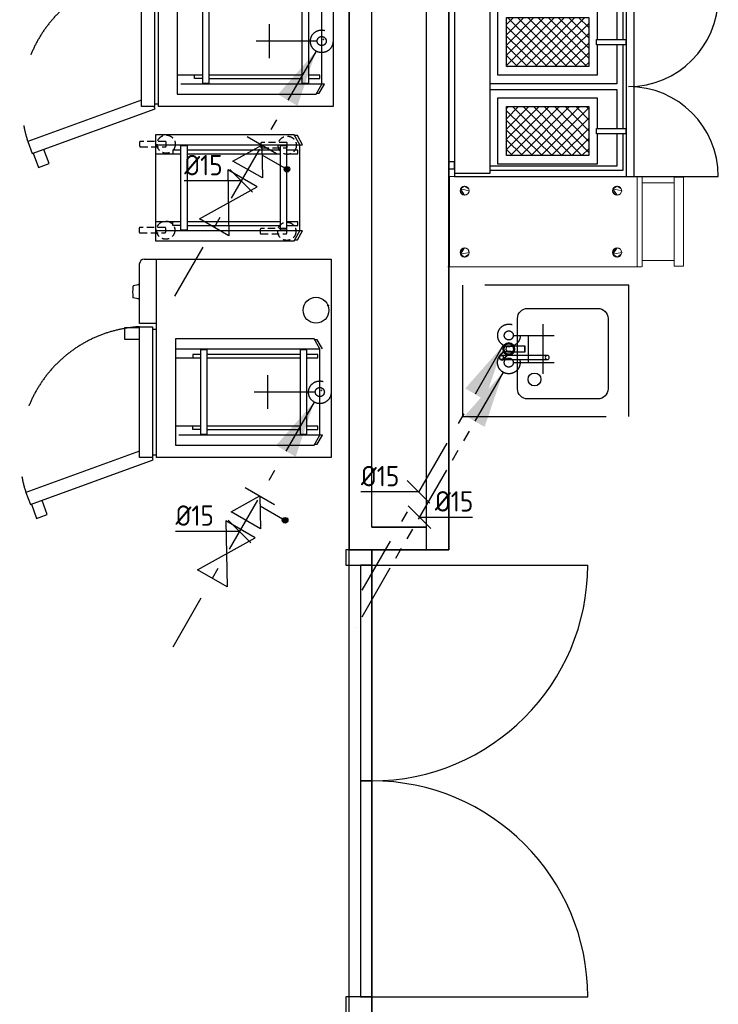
# Model space of a CAD drawing. Header units: millimetres. Extents: x -110 to 230337154, y -20 to 1103899040.
# Tile 38 of 58: x 115180000 to 115183087, y 551931126 to 551935477. Entities that reach past the tile are written whole.
import ezdxf
from ezdxf.enums import TextEntityAlignment as Align

# ---------------------------------------------------------------- set-up
doc = ezdxf.new("R2010")
doc.units = ezdxf.units.MM
doc.header["$LTSCALE"] = 50
for name, pattern in [('2322109', [10, 5, -2, 1, -2]), ('2322109_a', [10, 5, -2, 1, -2]), ('2322110', [10, 5, -1, 1, -1, 1, -1]), ('2322110_a', [10, 5, -1, 1, -1, 1, -1]), ('DASHED', [19.049999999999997, 12.7, -6.35]), ('DASHED2', [9.375, 6.25, -3.125])]:
    doc.linetypes.add(name, pattern=pattern)
doc.layers.get('0').update_dxf_attribs({"lineweight": 5})
for name, color, linetype in [('2D APPARATUUR', 7, 'Continuous'), ('2D APPARATUUR ONDERBOUW', 40, 'DASHED'), ('ONDERLEGGER BOUWKUNDIG', 7, 'Continuous'), ('WL531---', 5, '2322109'), ('WL532---', 1, '2322110'), ('WL561---', 4, 'Continuous'), ('WM531---', 1, 'Continuous'), ('WM532---', 1, 'Continuous')]:
    doc.layers.add(name, color=color, linetype=linetype)
doc.styles.add('BURO-018', font='BUROFONT', dxfattribs={"height": 1.8})
doc.styles.add('DVD_VBC_Arial', font='arial.ttf')
doc.styles.add('STABICAD-018', font='ISOCP.SHX', dxfattribs={"height": 90})

# ---------------------------------------------------------------- blocks, each defined once
blk = doc.blocks.new('HENNY PENNY EEG242')
at = {"layer": '2D APPARATUUR'}
h = blk.add_hatch(dxfattribs=at)
h.set_pattern_fill('ANSI37', color=256, scale=10)
h.set_pattern_definition([(45, (0, 0), (-0.8838834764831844, 0.8838834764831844), []), (135, (0, 0), (-0.8838834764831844, -0.8838834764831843), [])])
h.paths.add_polyline_path([(10.0511122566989, 27.63979632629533), (10.0511122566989, 19.11020367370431), (24.33851343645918, 19.11020367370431), (24.33851343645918, 27.63979632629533)])
h = blk.add_hatch(dxfattribs=at)
h.set_pattern_fill('ANSI37', color=256, scale=10)
h.set_pattern_definition([(45, (7.105427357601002e-15, -15.5), (-0.8838834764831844, 0.8838834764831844), []), (135, (7.105427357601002e-15, -15.5), (-0.8838834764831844, -0.8838834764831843), [])])
h.paths.add_polyline_path([(24.33851343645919, 12.13979632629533), (10.0511122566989, 12.13979632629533), (10.05111225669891, 3.610203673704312), (24.33851343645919, 3.610203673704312)])
for p, q in [((1.011744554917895, 30.74999999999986), (1.011744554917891, 31.24999999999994)), ((1.011744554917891, 31.24999999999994), (30.84602168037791, 31.24999999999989)), ((30.84602168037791, 31.24999999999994), (30.84602168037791, -1.4210854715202e-14)), ((32.25000000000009, 31.24999999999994), (30.84602168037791, 31.24999999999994)), ((31.26101067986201, 31.24999999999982), (46.88601067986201, 31.24999999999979)), ((32.2500000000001, -1.4210854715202e-14), (32.25000000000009, 31.24999999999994)), ((-5.329070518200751e-15, 29.91453089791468), (-5.329070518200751e-15, 28.74398668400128)), ((1.011744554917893, 29.91453089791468), (-5.329070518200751e-15, 29.91453089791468)), ((1.011744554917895, 30.74999999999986), (7.162488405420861, 30.74999999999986)), ((1.011744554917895, 30.74999999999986), (1.011744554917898, 0.4999999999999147)), ((1.011744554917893, 28.74398668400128), (1.011744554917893, 29.91453089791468)), ((7.162488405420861, 30.74999999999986), (7.162488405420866, 0.4999999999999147)), ((7.162488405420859, 30.24999999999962), (30.26101067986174, 30.24999999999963)), ((7.162488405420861, 29.49999999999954), (29.26174455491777, 29.49999999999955)), ((8.551112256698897, 17.61020367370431), (8.551112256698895, 29.13979632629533)), ((8.551112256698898, 29.13979632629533), (25.83851343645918, 29.13979632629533)), ((25.83851343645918, 29.13979632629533), (25.83851343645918, 23.83338276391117)), ((29.26174455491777, 29.49999999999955), (29.26174455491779, 23.83338276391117)), ((30.26101067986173, 30.24999999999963), (30.26101067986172, 23.83338276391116)), ((-5.329070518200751e-15, 28.74398668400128), (1.011744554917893, 28.74398668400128)), ((10.0511122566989, 19.11020367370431), (10.0511122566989, 27.63979632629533)), ((10.0511122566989, 27.63979632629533), (24.33851343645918, 27.63979632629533)), ((24.33851343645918, 27.63979632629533), (24.33851343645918, 19.11020367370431)), ((25.71548353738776, 22.90533849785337), (25.71548353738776, 23.83338276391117)), ((25.71548353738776, 23.83338276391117), (30.78826090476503, 23.83338276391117)), ((30.78826090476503, 22.90533849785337), (25.71548353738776, 22.90533849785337)), ((25.83851343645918, 22.90533849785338), (25.83851343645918, 17.61020367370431)), ((29.2617445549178, 22.90533849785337), (29.26174455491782, 16.12499999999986)), ((30.26101067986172, 22.90533849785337), (30.26101067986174, 8.333382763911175)), ((30.78826090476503, 23.83338276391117), (30.78826090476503, 22.90533849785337)), ((24.33851343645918, 19.11020367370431), (10.0511122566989, 19.11020367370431)), ((25.83851343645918, 17.61020367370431), (8.551112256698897, 17.61020367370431)), ((29.26174455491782, 16.12499999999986), (7.162488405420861, 16.12499999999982)), ((7.162488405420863, 15.12499999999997), (29.26174455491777, 15.12499999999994)), ((29.26174455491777, 15.12499999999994), (29.26174455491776, 8.333382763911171)), ((8.5511122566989, 2.110203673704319), (8.551112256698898, 13.63979632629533)), ((8.5511122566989, 13.63979632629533), (25.83851343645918, 13.63979632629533)), ((10.0511122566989, 3.610203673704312), (10.0511122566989, 12.13979632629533)), ((10.0511122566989, 12.13979632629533), (24.33851343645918, 12.13979632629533)), ((24.33851343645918, 12.13979632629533), (24.33851343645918, 3.610203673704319)), ((25.83851343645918, 13.63979632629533), (25.83851343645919, 8.333382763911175)), ((25.71548353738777, 7.405338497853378), (25.71548353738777, 8.333382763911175)), ((25.71548353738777, 8.333382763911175), (30.78826090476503, 8.333382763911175)), ((30.78826090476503, 7.405338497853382), (25.71548353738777, 7.405338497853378)), ((25.83851343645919, 7.405338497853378), (25.83851343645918, 2.110203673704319)), ((29.26174455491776, 7.405338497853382), (29.26174455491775, 1.750000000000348)), ((30.26101067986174, 7.405338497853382), (30.26101067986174, 1.000000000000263)), ((30.78826090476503, 8.333382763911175), (30.78826090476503, 7.405338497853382)), ((24.33851343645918, 3.610203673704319), (10.0511122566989, 3.610203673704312)), ((-1.77635683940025e-15, 2.506013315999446), (1.77635683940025e-15, 1.335469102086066)), ((1.011744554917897, 2.506013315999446), (-1.77635683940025e-15, 2.506013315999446)), ((1.011744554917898, 1.335469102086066), (1.011744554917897, 2.506013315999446)), ((29.26174455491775, 1.750000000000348), (7.162488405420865, 1.750000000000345)), ((25.83851343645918, 2.110203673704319), (8.5511122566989, 2.110203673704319)), ((1.77635683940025e-15, 1.335469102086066), (1.011744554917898, 1.335469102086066)), ((7.162488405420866, 0.4999999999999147), (1.011744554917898, 0.4999999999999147)), ((1.011744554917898, 0.4999999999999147), (1.011744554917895, 0)), ((1.011744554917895, 0), (30.84602168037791, -4.618527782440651e-14)), ((30.26101067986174, 1.000000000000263), (7.162488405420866, 1.000000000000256)), ((31.26101067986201, -1.4210854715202e-14), (46.88601067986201, 3.552713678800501e-15)), ((30.84602168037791, -1.4210854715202e-14), (32.2500000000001, -1.4210854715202e-14))]:
    blk.add_line(p, q, dxfattribs=at)
for centre, radius, start, end in [((31.26101067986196, 31.24999999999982), 15.62500000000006, 270, 359.9999999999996), ((31.26101067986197, -1.77635683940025e-14), 15.62500000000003, 359.9999999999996, 89.99999999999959)]:
    blk.add_arc(centre, radius, start, end, dxfattribs=at)
blk = doc.blocks.new('A$C33cf7a80')
at = {"xscale": 25.4, "yscale": 25.4, "zscale": 25.4}
blk.add_blockref('HENNY PENNY EEG242', (0, 1.364242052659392e-12), dxfattribs=at)
blk = doc.blocks.new('A$C0d90c0dc')
at = {"layer": '2D APPARATUUR', "lineweight": 9}
for p, q in [((0, 1041.235170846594), (0, 186.1365777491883)), ((0, 1037.735170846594), (400, 1037.735170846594)), ((0, 1034.235170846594), (400, 1034.235170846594)), ((400, 1037.735170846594), (400, 182.6365777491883)), ((0, 205.6957278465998), (400, 205.6957278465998)), ((400, 182.6365777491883), (0, 182.6365777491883)), ((28.5, 41.63591043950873), (28.5, 182.6365777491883)), ((371.5, 41.63591043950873), (371.5, 182.6365777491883)), ((3.5, 41.63591043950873), (396.5, 41.63591043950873)), ((3.5, 0), (3.5, 41.63591043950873)), ((396.5, 0), (3.5, 0)), ((396.5, 41.63591043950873), (396.5, 0))]:
    blk.add_line(p, q, dxfattribs=at)
mesh = blk.add_polyface(dxfattribs=at)
corners = [(83.5, 967.735170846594), (81.97759065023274, 975.3888394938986), (77.64213562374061, 981.8773064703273), (71.15366864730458, 986.2127614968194), (63.5, 987.735170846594), (55.84633135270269, 986.2127614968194), (49.35786437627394, 981.8773064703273), (45.02240934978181, 975.3888394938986), (43.5, 967.735170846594), (45.02240934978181, 960.0815021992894), (49.35786437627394, 953.5930352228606), (55.84633135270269, 949.2575801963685), (63.5, 947.735170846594), (71.15366864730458, 949.2575801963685), (77.64213562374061, 953.5930352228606), (81.97759065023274, 960.0815021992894)]
mesh.append_faces([[corners[k] for k in face] for face in [(0, 5, 12, 14)]], dxfattribs={"vtx0": -1, "vtx1": -1, "vtx2": -1, "vtx3": -1})
mesh.append_faces([[corners[k] for k in face] for face in [(8, 11, 12, 5)]], dxfattribs={"vtx0": -1, "vtx2": -1, "vtx3": -1})
mesh.append_faces([[corners[k] for k in face] for face in [(15, 0, 14), (3, 4, 1, 2)]], dxfattribs={"vtx1": -1})
mesh.append_faces([[corners[k] for k in face] for face in [(4, 5, 0, 1)]], dxfattribs={"vtx1": -1, "vtx3": -1})
mesh.append_faces([[corners[k] for k in face] for face in [(6, 7, 8, 5), (12, 13, 14)]], dxfattribs={"vtx2": -1})
mesh.append_faces([[corners[k] for k in face] for face in [(8, 9, 10, 11)]], dxfattribs={"vtx3": -1})
mesh = blk.add_polyface(dxfattribs=at)
corners = [(316.5000000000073, 967.735170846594), (318.0224093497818, 975.3888394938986), (322.3578643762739, 981.8773064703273), (328.8463313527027, 986.2127614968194), (336.5000000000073, 987.735170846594), (344.1536686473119, 986.2127614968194), (350.6421356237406, 981.8773064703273), (354.9775906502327, 975.3888394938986), (356.5000000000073, 967.735170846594), (354.9775906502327, 960.0815021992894), (350.6421356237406, 953.5930352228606), (344.1536686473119, 949.2575801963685), (336.5000000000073, 947.735170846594), (328.8463313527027, 949.2575801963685), (322.3578643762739, 953.5930352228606), (318.0224093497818, 960.0815021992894)]
mesh.append_faces([[corners[k] for k in face] for face in [(5, 8, 7, 6), (14, 0, 15)]], dxfattribs={"vtx0": -1})
mesh.append_faces([[corners[k] for k in face] for face in [(14, 12, 5, 0)]], dxfattribs={"vtx0": -1, "vtx1": -1, "vtx2": -1, "vtx3": -1})
mesh.append_faces([[corners[k] for k in face] for face in [(5, 12, 11, 8)]], dxfattribs={"vtx0": -1, "vtx2": -1, "vtx3": -1})
mesh.append_faces([[corners[k] for k in face] for face in [(2, 1, 4, 3)]], dxfattribs={"vtx1": -1})
mesh.append_faces([[corners[k] for k in face] for face in [(1, 0, 5, 4)]], dxfattribs={"vtx1": -1, "vtx3": -1})
mesh.append_faces([[corners[k] for k in face] for face in [(14, 13, 12)]], dxfattribs={"vtx2": -1})
mesh.append_faces([[corners[k] for k in face] for face in [(11, 10, 9, 8)]], dxfattribs={"vtx3": -1})
mesh = blk.add_polyface(dxfattribs=at)
corners = [(83.5, 293.735170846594), (81.97759065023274, 301.3888394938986), (77.64213562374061, 307.8773064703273), (71.15366864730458, 312.2127614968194), (63.5, 313.735170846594), (55.84633135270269, 312.2127614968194), (49.35786437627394, 307.8773064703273), (45.02240934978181, 301.3888394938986), (43.5, 293.735170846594), (45.02240934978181, 286.0815021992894), (49.35786437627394, 279.5930352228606), (55.84633135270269, 275.2575801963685), (63.5, 273.735170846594), (71.15366864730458, 275.2575801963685), (77.64213562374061, 279.5930352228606), (81.97759065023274, 286.0815021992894)]
mesh.append_faces([[corners[k] for k in face] for face in [(0, 5, 12, 14)]], dxfattribs={"vtx0": -1, "vtx1": -1, "vtx2": -1, "vtx3": -1})
mesh.append_faces([[corners[k] for k in face] for face in [(8, 11, 12, 5)]], dxfattribs={"vtx0": -1, "vtx2": -1, "vtx3": -1})
mesh.append_faces([[corners[k] for k in face] for face in [(15, 0, 14), (3, 4, 1, 2)]], dxfattribs={"vtx1": -1})
mesh.append_faces([[corners[k] for k in face] for face in [(4, 5, 0, 1)]], dxfattribs={"vtx1": -1, "vtx3": -1})
mesh.append_faces([[corners[k] for k in face] for face in [(6, 7, 8, 5), (12, 13, 14)]], dxfattribs={"vtx2": -1})
mesh.append_faces([[corners[k] for k in face] for face in [(8, 9, 10, 11)]], dxfattribs={"vtx3": -1})
mesh = blk.add_polyface(dxfattribs=at)
corners = [(316.5000000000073, 293.735170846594), (318.0224093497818, 301.3888394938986), (322.3578643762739, 307.8773064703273), (328.8463313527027, 312.2127614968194), (336.5000000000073, 313.735170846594), (344.1536686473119, 312.2127614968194), (350.6421356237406, 307.8773064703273), (354.9775906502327, 301.3888394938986), (356.5000000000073, 293.735170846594), (354.9775906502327, 286.0815021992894), (350.6421356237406, 279.5930352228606), (344.1536686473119, 275.2575801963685), (336.5000000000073, 273.735170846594), (328.8463313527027, 275.2575801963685), (322.3578643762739, 279.5930352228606), (318.0224093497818, 286.0815021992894)]
mesh.append_faces([[corners[k] for k in face] for face in [(5, 8, 7, 6), (14, 0, 15)]], dxfattribs={"vtx0": -1})
mesh.append_faces([[corners[k] for k in face] for face in [(14, 12, 5, 0)]], dxfattribs={"vtx0": -1, "vtx1": -1, "vtx2": -1, "vtx3": -1})
mesh.append_faces([[corners[k] for k in face] for face in [(5, 12, 11, 8)]], dxfattribs={"vtx0": -1, "vtx2": -1, "vtx3": -1})
mesh.append_faces([[corners[k] for k in face] for face in [(2, 1, 4, 3)]], dxfattribs={"vtx1": -1})
mesh.append_faces([[corners[k] for k in face] for face in [(1, 0, 5, 4)]], dxfattribs={"vtx1": -1, "vtx3": -1})
mesh.append_faces([[corners[k] for k in face] for face in [(14, 13, 12)]], dxfattribs={"vtx2": -1})
mesh.append_faces([[corners[k] for k in face] for face in [(11, 10, 9, 8)]], dxfattribs={"vtx3": -1})
blk = doc.blocks.new('SPB 44')
at = {"layer": '2D APPARATUUR'}
blk.add_lwpolyline([(155, 0), (-155, 0, -0.414213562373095), (-200, 45), (-200, 355, -0.414213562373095), (-155, 400), (155, 400, -0.414213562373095), (200, 355), (200, 45, -0.414213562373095)], format="xyb", close=True, dxfattribs=at)
blk.add_lwpolyline([(155, 0), (-155, 0, -0.414213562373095), (-200, 45), (-200, 355, -0.414213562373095), (-155, 400), (155, 400, -0.414213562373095), (200, 355), (200, 45, -0.414213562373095)], format="xyb", close=True, dxfattribs=at)
blk.add_circle((-114.0973726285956, 324.8163463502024), 28.39576597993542, dxfattribs=at)
blk = doc.blocks.new('Kraan Grohe Eurosmart 2D')
at = {"layer": '2D APPARATUUR'}
for p, q in [((-46.5, 32.14027596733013), (-46.5, 32.31279690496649)), ((-44.63552832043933, 21.77101289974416), (-25.38568033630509, 5.618472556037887)), ((-25.38568033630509, 5.618472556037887), (-44.63552832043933, 21.77101289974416)), ((-11.008409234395, 23.5545096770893), (-29.86341202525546, 39.37573556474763)), ((-29.86341202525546, 39.37573556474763), (-11.008409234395, 23.5545096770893)), ((-28.5, 32.31279690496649), (-28.5, 32.14027596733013)), ((-25.38568033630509, 5.618472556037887), (-25.38568033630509, 5.618472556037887)), ((-11.008409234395, 23.5545096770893), (-11.008409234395, 23.5545096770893)), ((13.27442353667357, -71.44195487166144), (13.27442353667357, 0)), ((-13.08974020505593, -2.206585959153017), (-13.08974020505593, -71.44195487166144)), ((-13.08974020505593, -17.20951713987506), (-13.08974020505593, -72.78170083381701)), ((13.27442353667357, -72.78170083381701), (13.27442353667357, -17.06746784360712)), ((-13.08974020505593, -72.78170083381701), (-13.08974020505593, -71.44195487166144)), ((-13.08974020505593, -71.44195487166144), (13.27442353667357, -71.44195487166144)), ((-13.08974020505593, -72.78170083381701), (13.27442353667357, -72.78170083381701)), ((-13.08974020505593, -73.07965132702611), (13.27442353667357, -73.07965132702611)), ((13.27442353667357, -71.44195487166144), (13.27442353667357, -72.78170083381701))]:
    blk.add_line(p, q, dxfattribs=at)
at = {"layer": '2D APPARATUUR', "flags": 128}
for points in [[(-46.5, 32.31279690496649), (-45.33539619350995, 36.7407271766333), (-42.14298522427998, 40.02270534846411), (-37.74896575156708, 41.30935269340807), (-33.29051373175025, 40.26768379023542), (-29.92148031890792, 37.16728343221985), (-28.51377421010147, 32.81053785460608), (-28.5, 32.31279690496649)], [(-28.5, 32.31279690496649), (-29.66460380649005, 27.88486663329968), (-32.85701477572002, 24.60288846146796), (-37.25103424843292, 23.316241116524), (-41.70948626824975, 24.35791001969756), (-45.07851968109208, 27.45831037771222), (-46.48622578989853, 31.8150559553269), (-46.5, 32.31279690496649)], [(-46.5, 32.31279690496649), (-46.5, 31.12450602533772), (-46.5, 27.58755502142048), (-46.5, 21.78505271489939), (-46.5, 13.85334228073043), (-46.5, 3.978797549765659), (-46.5, -7.606556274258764), (-46.5, -20.63049458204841), (-46.5, -34.78698990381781), (-46.5, -49.74340273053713), (-46.5, -65.14829764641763), (-46.5, -80.63970111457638), (-46.5, -95.8536068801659), (-46.5, -110.4325291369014), (-46.5, -124.0339024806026), (-46.5, -136.3381312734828), (-46.5, -147.0560992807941), (-46.5, -155.9359631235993), (-46.5, -162.7690699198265), (-46.5, -167.3948600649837), (-46.5, -169.7046399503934), (-46.5, -169.9451092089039)], [(-28.5, -169.9451092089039), (-28.5, -168.3963160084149), (-28.5, -164.5079810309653), (-28.5, -158.371469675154), (-28.5, -150.130973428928), (-28.5, -139.9801217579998), (-28.5, -128.1574323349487), (-28.5, -114.9407065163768), (-28.5, -100.6405017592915), (-28.5, -85.59283435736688), (-28.5, -70.15128396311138), (-28.5, -54.67868541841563), (-28.5, -39.53860311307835), (-28.5, -25.08678820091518), (-28.5, -11.66281940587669), (-28.5, 0.4178761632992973), (-28.5, 10.87143470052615), (-28.5, 19.45222573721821), (-28.5, 25.95862379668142), (-28.5, 30.23774604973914), (-28.5, 32.18904464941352), (-28.5, 32.31279690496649)], [(0, -24.5), (-7.514973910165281, -23.31898726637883), (-14.30543517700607, -19.88980956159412), (-19.71672084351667, -14.54307117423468), (-23.2271331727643, -7.794246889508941), (-24.498236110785, -0.293985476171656), (-23.40748363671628, 7.234618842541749), (-20.06003432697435, 14.06573932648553), (-14.77861310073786, 19.54079309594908), (-8.072397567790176, 23.13193458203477), (-0.5879286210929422, 24.4929446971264), (0, 24.5)], [(0, 22.108254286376), (-7.126156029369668, 20.92827770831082), (-13.49162809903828, 17.51430497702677), (-18.41693171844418, 12.23076177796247), (-21.37631367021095, 5.641641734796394), (-22.05387371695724, -1.549697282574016), (-20.37728548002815, -8.57561333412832), (-16.52551694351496, -14.68612261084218), (-10.90972645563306, -19.22895671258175), (-4.129373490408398, -21.71918926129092), (0, -22.108254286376)], [(0, 24.5), (7.514973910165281, 23.31898726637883), (14.30543517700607, 19.88980956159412), (19.71672084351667, 14.54307117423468), (23.2271331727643, 7.79424688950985), (24.498236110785, 0.293985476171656), (23.40748363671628, -7.234618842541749), (20.06003432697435, -14.06573932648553), (14.77861310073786, -19.54079309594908), (8.072397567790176, -23.13193458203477), (0.5879286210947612, -24.4929446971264), (0, -24.5)], [(0, -22.108254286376), (7.126156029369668, -20.92827770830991), (13.49162809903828, -17.51430497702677), (18.41693171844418, -12.23076177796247), (21.37631367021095, -5.641641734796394), (22.05387371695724, 1.549697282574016), (20.37728548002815, 8.57561333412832), (16.52551694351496, 14.68612261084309), (10.90972645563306, 19.22895671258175), (4.129373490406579, 21.71918926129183), (0, 22.108254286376)]]:
    blk.add_lwpolyline(points, dxfattribs=at)
at = {"layer": '2D APPARATUUR'}
for centre, radius, start, end in [((-37.24947017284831, 30.57337423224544), 11.49066664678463, 50.0000000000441, 230.0000000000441), ((-37.24947017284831, 30.57337423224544), 11.49066664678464, 50.0000000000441, 230.0000000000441), ((-37.5, 32.14027596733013), 9.000000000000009, 0, 180), ((-37.5, 32.14027596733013), 9.000000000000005, 180, 0), ((0, 0), 26.6459760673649, 90, 270), ((0, 0), 25.99999999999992, 90, 270), ((0, 0), 25.99999999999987, 90, 270), ((0, 0), 25.99999999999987, 90, 270), ((0, 0), 25.99999999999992, 167.5202177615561, 270), ((0, 0), 25.99999999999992, 115.0494530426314, 167.5202177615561), ((0, 0), 22.57185012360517, 90, 270), ((0, 0), 22.10825428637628, 90, 270), ((0, 0), 13.27442353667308, 90, 189.5686011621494), ((0, 0), 25.99999999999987, 90, 115.0494530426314), ((0, 0), 26.6459760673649, 270, 90), ((0, 0), 25.99999999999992, 270, 90), ((0, 0), 25.99999999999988, 270, 90), ((0, 0), 25.99999999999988, 270, 90), ((0, 0), 25.99999999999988, 270, 90), ((0, 0), 22.57185012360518, 270, 90), ((0, 0), 22.10825428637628, 270, 90), ((0, 0), 13.27442353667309, 0, 90), ((0, 0), 21.62195131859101, 232.742998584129, 270), ((0, 0), 21.62195131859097, 270, 307.8744112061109)]:
    blk.add_arc(centre, radius, start, end, dxfattribs=at)
for major_axis, ratio, start_param, end_param in [((-9, 1.302413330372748e-11), 0.9997275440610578, 3.141592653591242, 6.283185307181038), ((-9.000000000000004, 2.60756931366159e-11), 0.9997275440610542, 2.902789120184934e-12, 3.141592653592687)]:
    blk.add_ellipse((-37.5, -169.9451092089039), major_axis=major_axis, ratio=ratio, start_param=start_param, end_param=end_param, dxfattribs=at)
blk.add_open_spline([(-46.5, 32.14027596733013), (-46.5, 33.18642906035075), (-46.1313515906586, 35.27897143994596), (-44.53881877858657, 38.04055024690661), (-42.09431426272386, 40.09367758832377), (-39.09531460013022, 41.18518889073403), (-35.90773071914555, 41.18572975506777), (-32.40436267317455, 39.91273472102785), (-29.34129404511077, 36.85079219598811), (-28.5, 33.70897587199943), (-28.5, 32.14027596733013)], degree=3, knots=[0, 0, 0, 0, 0.1111111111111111, 0.2222222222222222, 0.3333333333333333, 0.4444444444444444, 0.5555555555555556, 0.6666666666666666, 0.8333333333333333, 1, 1, 1, 1], dxfattribs=at)
for points in [[(-28.5, 32.14027596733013), (-28.5, 31.09275462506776), (-28.86988665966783, 28.99857249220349), (-30.46138468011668, 26.240109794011), (-32.90609497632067, 24.18651434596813), (-35.90492766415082, 23.09549188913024), (-39.09240168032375, 23.09440026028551), (-42.09493269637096, 24.18761622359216), (-44.53421483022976, 26.23508403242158), (-46.13099362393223, 28.99886564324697), (-46.5, 31.09300427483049), (-46.5, 32.14027596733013)], [(13.27442353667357, 0), (13.27442353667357, -3.076832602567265), (13.27442353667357, -8.998243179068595), (13.27442353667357, -14.45514449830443), (13.27442353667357, -17.06746784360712)], [(-13.08974020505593, -17.20951713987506), (-13.08974020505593, -14.93101350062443), (-13.08974020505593, -10.15202133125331), (-13.08974020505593, -4.929059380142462), (-13.08974020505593, -2.206585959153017)]]:
    blk.add_open_spline(points, degree=3, dxfattribs=at)
blk = doc.blocks.new('KRAAN GROHE EURO SMART')
at = {"layer": '2D APPARATUUR'}
blk.add_blockref('Kraan Grohe Eurosmart 2D', (48.74013681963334, 178.9426571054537), dxfattribs=at)
blk = doc.blocks.new('400x400 + kraan')
for name, p in [('KRAAN GROHE EURO SMART', (171.7316696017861, 59.45754692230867)), ('SPB 44', (200, -200))]:
    blk.add_blockref(name, p)
blk = doc.blocks.new('A$Ca4233766')
at = {"layer": '2D APPARATUUR'}
for p, q in [((44, 638.4618802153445), (0, 613.0584683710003)), ((0, 613.0584683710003), (0, 0)), ((44, 650), (4, 626.905989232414)), ((4, 626.905989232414), (4, 615.3678694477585)), ((44, 0), (44, 650)), ((425, 638), (44, 638)), ((84, 629.4313450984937), (68.5, 629.4313450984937)), ((68.5, 629.4313450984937), (68.5, 580.764018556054)), ((84, 580.764018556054), (84, 629.4313450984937)), ((400.5000000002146, 629.4256770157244), (385, 629.4256770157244)), ((385, 629.4256770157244), (385, 580.764018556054)), ((400.5000000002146, 580.764018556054), (400.5000000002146, 629.4256770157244)), ((464.9999999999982, 626.905989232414), (425, 650)), ((425, 650), (425, 0)), ((468.9999999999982, 613.0584683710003), (425, 638.4618802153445)), ((464.9999999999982, 615.3678694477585), (464.9999999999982, 626.905989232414)), ((468.9999999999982, 0), (468.9999999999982, 613.0584683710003)), ((420.5, 580.764018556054), (48.5, 580.764018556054)), ((48.5, 580.764018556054), (48.5, 550.7656634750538)), ((420.5, 550.7656634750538), (420.5, 580.764018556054)), ((48.5, 550.7656634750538), (420.5, 550.7656634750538)), ((68.5, 550.7656634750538), (68.5, 140.7881440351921)), ((84, 140.7881440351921), (84, 550.7656634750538)), ((385, 550.7656634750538), (385, 140.7881440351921)), ((400.5000000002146, 140.7881440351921), (400.5000000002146, 550.7656634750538)), ((420.5, 140.7881440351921), (48.5, 140.7881440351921)), ((48.5, 140.7881440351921), (48.5, 110.7897889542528)), ((420.5, 110.7897889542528), (420.5, 140.7881440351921)), ((48.5, 110.7897889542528), (420.5, 110.7897889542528)), ((68.5, 110.7897889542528), (68.5, 76.74254602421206)), ((84, 0), (84, 110.7897889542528)), ((385, 110.7897889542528), (385, 0)), ((400.5000000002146, 110.7897889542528), (400.5000000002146, 76.74254602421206)), ((68.5, 76.74254602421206), (84, 76.74254602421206)), ((400.5000000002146, 76.74254602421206), (385, 76.74254602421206)), ((0, 0), (468.9999999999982, 0))]:
    blk.add_line(p, q, dxfattribs=at)
at = {"layer": '2D APPARATUUR ONDERBOUW', "ltscale": 0.05}
for points in [[(58.69744709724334, 468.8417958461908), (58.69744709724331, 578.2258328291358, 0.414213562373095), (54.69744709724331, 582.2258328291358), (38.69744709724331, 582.2258328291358, 0.414213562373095), (34.69744709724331, 578.2258328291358), (34.69744709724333, 468.8417958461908, 0.414213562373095), (38.69744709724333, 464.8417958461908), (54.69744709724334, 464.8417958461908, 0.414213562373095)], [(438.6974470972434, 466.8417958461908), (438.6974470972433, 576.2258328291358, 0.414213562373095), (434.6974470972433, 580.2258328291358), (418.6974470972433, 580.2258328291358, 0.414213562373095), (414.6974470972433, 576.2258328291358), (414.6974470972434, 466.8417958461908, 0.414213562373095), (418.6974470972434, 462.8417958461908), (434.6974470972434, 462.8417958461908, 0.414213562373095)], [(53.69744709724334, -66.15820415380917), (53.69744709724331, 43.22583282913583, 0.414213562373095), (49.69744709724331, 47.22583282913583), (33.69744709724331, 47.22583282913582, 0.414213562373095), (29.69744709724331, 43.22583282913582), (29.69744709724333, -66.15820415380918, 0.414213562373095), (33.69744709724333, -70.15820415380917), (49.69744709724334, -70.15820415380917, 0.414213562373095)], [(433.6974470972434, -68.15820415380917), (433.6974470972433, 41.22583282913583, 0.414213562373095), (429.6974470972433, 45.22583282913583), (413.6974470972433, 45.22583282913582, 0.414213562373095), (409.6974470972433, 41.22583282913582), (409.6974470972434, -68.15820415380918, 0.414213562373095), (413.6974470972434, -72.15820415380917), (429.6974470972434, -72.15820415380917, 0.414213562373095)]]:
    blk.add_lwpolyline(points, format="xyb", close=True, dxfattribs=at)
for centre in [(46.69744709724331, 582.2258328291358), (426.6974470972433, 580.2258328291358), (41.69744709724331, 47.22583282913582), (421.6974470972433, 45.22583282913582)]:
    blk.add_circle(centre, 40.22456248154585, dxfattribs=at)
blk = doc.blocks.new('A$Cf55fdac0')
at = {"layer": '2D APPARATUUR'}
for p, q in [((309.0000000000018, 587.0182876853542), (309.0000000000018, 605.0182876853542)), ((867, 605.0182876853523), (867, 587.0182876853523))]:
    blk.add_line(p, q, dxfattribs=at)
for points in [[(0, 550.0182876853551, 0), (0, 1376.018287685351, 0), (877.0000000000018, 1376.018287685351, 0), (877.0000000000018, 605.0182876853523, 0), (0, 605.0182876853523, 0)], [(206, 1362.018287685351, 0), (206, 1364.018287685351, 0), (204, 1364.018287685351, 0), (204, 1362.018287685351, 0), (206, 1362.018287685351, 0), (204, 1362.018287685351, 0), (204, 1364.018287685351, 0), (206, 1364.018287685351, 0), (206, 1362.018287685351, 0)], [(284, 605.0182876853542, 0), (284, 530.0182876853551, 0), (20, 530.0182876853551, 0)], [(299.0000000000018, 530.0182876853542, 0), (299.0000000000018, 587.0182876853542, 0), (877, 587.0182876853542, 0), (877, 530.0182876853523, 0), (299.0000000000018, 530.0182876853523, 0)], [(110.7539509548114, 529.518287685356, 0), (110.7539509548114, 528.1107780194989, 0), (114.4991840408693, 522.7620308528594, 0), (118.8319283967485, 501.8912200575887, 0)], [(179.2123284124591, 529.5102722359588, 0), (179.2123284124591, 528.1107780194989, 0), (175.4670953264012, 522.7620308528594, 0), (171.1302776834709, 501.8580457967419, 0)], [(304, 530.0182876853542, 0), (304, 463.0182876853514, 0), (354, 463.0182876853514, 0), (354, 530.0182876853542, 0)]]:
    blk.add_polyline3d(points, dxfattribs=at)
blk.add_circle((226, 1309.018287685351), 57.00000000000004, dxfattribs=at)
for centre, radius, start, end in [((20, 550.018287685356), 20.00000000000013, 180, 270), ((120.8588000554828, 502.1400886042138), 2.042093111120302, 186.9999999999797, 263.9058074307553), ((144.9831396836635, 728.0939650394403), 229.2801577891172, 263.9058074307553, 276.1026191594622), ((169.1451853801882, 502.1017844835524), 2.000000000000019, 276.1026191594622, 352.9999999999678)]:
    blk.add_arc(centre, radius, start, end, dxfattribs=at)
at = {"layer": '2D APPARATUUR ONDERBOUW'}
for p, q in [((778, 1326.018287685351), (397, 1326.018287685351)), ((421.5, 1238.783951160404), (421.5, 828.8064317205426)), ((437, 828.8064317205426), (437, 1238.783951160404)), ((738, 1238.783951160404), (738, 828.8064317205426)), ((753.5000000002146, 828.8064317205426), (753.5000000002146, 1238.783951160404)), ((437, 688.0182876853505), (437, 798.8080766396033)), ((738, 798.8080766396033), (738, 688.0182876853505))]:
    blk.add_line(p, q, dxfattribs=at)
for points in [[(397, 1326.480167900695, 0), (353, 1301.076756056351, 0), (353, 688.0182876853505, 0), (821.9999999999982, 688.0182876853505, 0), (821.9999999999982, 1301.076756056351, 0), (778, 1326.480167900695, 0)], [(397, 688.0182876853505, 0), (397, 1338.018287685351, 0), (357, 1314.924276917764, 0), (357, 1303.386157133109, 0)], [(581, 1332.018287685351, 0), (581, 1334.018287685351, 0), (579, 1334.018287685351, 0), (579, 1332.018287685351, 0), (581, 1332.018287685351, 0), (579, 1332.018287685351, 0), (579, 1334.018287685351, 0), (581, 1334.018287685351, 0), (581, 1332.018287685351, 0)], [(817.9999999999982, 1303.386157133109, 0), (817.9999999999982, 1314.924276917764, 0), (778, 1338.018287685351, 0), (778, 688.0182876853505, 0)], [(773.5, 1268.782306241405, 0), (401.5, 1268.782306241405, 0), (401.5, 1238.783951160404, 0), (773.5, 1238.783951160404, 0), (773.5, 1268.782306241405, 0)], [(773.5, 828.8064317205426, 0), (401.5, 828.8064317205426, 0), (401.5, 798.8080766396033, 0), (773.5, 798.8080766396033, 0), (773.5, 828.8064317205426, 0)], [(421.5, 798.8080766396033, 0), (421.5, 764.7608337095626, 0), (437, 764.7608337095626, 0)], [(753.5000000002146, 798.8080766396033, 0), (753.5000000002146, 764.7608337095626, 0), (738, 764.7608337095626, 0)], [(848.7429288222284, 530.0182876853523, 0), (1031.636572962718, 27.52213024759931, 0), (1085.199052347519, 47.01727841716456, 0), (887.5114095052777, 590.159613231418, 0), (877, 586.333773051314, 0)], [(1083.48895163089, 51.71574152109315, 0), (1146.448357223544, 74.63109112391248, 0), (1129.347350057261, 121.6157221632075, 0), (1066.387944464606, 98.70037256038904, 0)]]:
    blk.add_polyline3d(points, dxfattribs=at)
at = {"layer": '2D APPARATUUR ONDERBOUW', "color": 251, "true_color": 0x636466}
for points in [[(437, 1268.782306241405, 0), (437, 1317.449632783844, 0), (421.5, 1317.449632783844, 0), (421.5, 1268.782306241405, 0)], [(753.5000000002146, 1268.782306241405, 0), (753.5000000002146, 1317.443964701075, 0), (738, 1317.443964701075, 0), (738, 1268.782306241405, 0)]]:
    blk.add_polyline3d(points, dxfattribs=at)
at = {"layer": '2D APPARATUUR ONDERBOUW'}
blk.add_arc((858.2314696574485, 560.036545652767), 560.0365456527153, 183.072556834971, 288.0370402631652, dxfattribs=at)
blk = doc.blocks.new('*U253')
at = {"color": 0, "linetype": '2322109'}
blk.add_circle((0, 0), 20, dxfattribs=at)
at = {"color": 2, "style": 'DVD_VBC_Arial'}
for tag in ['SECTIONCODE', 'CODE', 'CODE2', 'INDICATIONTEXT', 'POSITIONCODE', 'LABEL']:
    blk.add_attdef(tag, (0, 0), '', height=1.2, dxfattribs=at)
at = {"color": 1, "style": 'DVD_VBC_Arial'}
blk.add_attdef('PRODUCTCODE', (0, 0), '', height=1.8, dxfattribs=at)
blk = doc.blocks.new('TAP_SINGLE_COLD')
at = {"color": 0, "linetype": 'Continuous'}
for p, q in [((0, 0), (0, 269.9999999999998)), ((-75, 209.9999999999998), (75, 209.9999999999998))]:
    blk.add_line(p, q, dxfattribs=at)
blk = doc.blocks.new('*U254')
at = {"color": 0, "linetype": '2322109'}
blk.add_circle((0, 0), 20, dxfattribs=at)
at = {"color": 2, "style": 'DVD_VBC_Arial'}
for tag in ['SECTIONCODE', 'CODE', 'CODE2', 'INDICATIONTEXT', 'POSITIONCODE', 'LABEL']:
    blk.add_attdef(tag, (0, 0), '', height=1.2, dxfattribs=at)
at = {"color": 1, "style": 'DVD_VBC_Arial'}
blk.add_attdef('PRODUCTCODE', (0, 0), '', height=1.8, dxfattribs=at)
blk = doc.blocks.new('*U255')
at = {"color": 0, "linetype": '2322110'}
blk.add_circle((0, 0), 20, dxfattribs=at)
at = {"color": 2, "style": 'DVD_VBC_Arial'}
for tag in ['SECTIONCODE', 'CODE', 'CODE2', 'INDICATIONTEXT', 'POSITIONCODE', 'LABEL']:
    blk.add_attdef(tag, (0, 0), '', height=1.2, dxfattribs=at)
at = {"color": 1, "style": 'DVD_VBC_Arial'}
blk.add_attdef('PRODUCTCODE', (0, 0), '', height=1.8, dxfattribs=at)
blk = doc.blocks.new('TAP_MIXER_BATH_120_COLD')
at = {"color": 0, "linetype": 'Continuous'}
for p, q in [((0, 0), (0, 179.9999999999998)), ((120, 0), (120, 179.9999999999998)), ((-50, 129.9999999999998), (170, 129.9999999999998)), ((-5.684341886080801e-14, 64.99999999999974), (120, 64.99999999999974))]:
    blk.add_line(p, q, dxfattribs=at)
blk = doc.blocks.new('*U386')
at = {"linetype": '2322109'}
blk.add_hatch(color=2, dxfattribs=at).paths.add_polyline_path([(-25, -43.30127012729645), (-106.6987298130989, -284.8076211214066), (-193.3012701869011, -234.8076211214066)], flags=0)
at = {"color": 0, "linetype": '2322109'}
blk.add_line((0, 0), (0, 0, 1), dxfattribs=at)
at = {"color": 2, "linetype": '2322109_a'}
blk.add_line((-25, -43.30127012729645, 1), (-675, -1169.134295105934, 1), dxfattribs=at)
at = {"color": 2, "linetype": '2322109'}
blk.add_circle((0, 0, 1), 50, dxfattribs=at)
at = {"color": 2}
for tag, p, style in [('SECTIONCODE', (150, 150), 'DVD_VBC_Arial'), ('POSITIONCODE', (150, 150), 'DVD_VBC_Arial'), ('CODE', (0, 100), 'STABICAD-018'), ('FLOORCODE', (0, 0, -50), 'STABICAD-018')]:
    blk.add_attdef(tag, p, '', height=1.2, dxfattribs=dict(at, style=style))
blk = doc.blocks.new('*U384')
at = {"linetype": '2322109'}
blk.add_hatch(color=2, dxfattribs=at).paths.add_polyline_path([(-25, -43.30127012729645), (-106.6987298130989, -284.8076211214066), (-193.3012701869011, -234.8076211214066)], flags=0)
at = {"color": 0, "linetype": '2322109'}
blk.add_line((0, 0), (0, 0, 1), dxfattribs=at)
at = {"color": 2, "linetype": '2322109_a'}
blk.add_line((-25, -43.30127012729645, 1), (-675, -1169.134295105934, 1), dxfattribs=at)
at = {"color": 2, "linetype": '2322109'}
blk.add_circle((0, 0, 1), 50, dxfattribs=at)
at = {"color": 2}
for tag, p, style in [('SECTIONCODE', (150, 150), 'DVD_VBC_Arial'), ('POSITIONCODE', (150, 150), 'DVD_VBC_Arial'), ('CODE', (0, 100), 'STABICAD-018'), ('FLOORCODE', (0, 0, -50), 'STABICAD-018')]:
    blk.add_attdef(tag, p, '', height=1.2, dxfattribs=dict(at, style=style))
blk = doc.blocks.new('*U360')
at = {"linetype": '2322109'}
blk.add_hatch(color=2, dxfattribs=at).paths.add_polyline_path([(-25, -43.30127012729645), (-106.6987298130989, -284.8076211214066), (-193.3012701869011, -234.8076211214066)], flags=0)
at = {"color": 0, "linetype": '2322109'}
blk.add_line((0, 0), (0, 0, 1), dxfattribs=at)
at = {"color": 2, "linetype": '2322109_a'}
blk.add_line((-25, -43.30127012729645, 1), (-675, -1169.134295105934, 1), dxfattribs=at)
at = {"color": 2, "linetype": '2322109'}
blk.add_circle((0, 0, 1), 50, dxfattribs=at)
at = {"color": 2}
for tag, p, style in [('SECTIONCODE', (150, 150), 'DVD_VBC_Arial'), ('POSITIONCODE', (150, 150), 'DVD_VBC_Arial'), ('CODE', (0, 100), 'STABICAD-018'), ('FLOORCODE', (0, 0, -50), 'STABICAD-018')]:
    blk.add_attdef(tag, p, '', height=1.2, dxfattribs=dict(at, style=style))
blk = doc.blocks.new('*U371')
at = {"linetype": '2322110'}
blk.add_hatch(color=2, dxfattribs=at).paths.add_polyline_path([(-25, -43.30127012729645), (-106.6987298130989, -284.8076211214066), (-193.3012701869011, -234.8076211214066)], flags=0)
at = {"color": 0, "linetype": '2322110'}
blk.add_line((0, 0), (0, 0, 1), dxfattribs=at)
at = {"color": 2, "linetype": '2322110_a'}
blk.add_line((-25, -43.30127012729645, 1), (-675, -1169.134295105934, 1), dxfattribs=at)
at = {"color": 2, "linetype": '2322110'}
blk.add_circle((0, 0, 1), 50, dxfattribs=at)
at = {"color": 2}
for tag, p, style in [('SECTIONCODE', (150, 150), 'DVD_VBC_Arial'), ('POSITIONCODE', (150, 150), 'DVD_VBC_Arial'), ('CODE', (0, 100), 'STABICAD-018'), ('FLOORCODE', (0, 0, -50), 'STABICAD-018')]:
    blk.add_attdef(tag, p, '', height=1.2, dxfattribs=dict(at, style=style))
blk = doc.blocks.new('*U375')
at = {"color": 0, "linetype": 'Continuous'}
for p, q in [((-50, 50), (49.99999999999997, -50)), ((-38.90957593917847, 0), (-254.6374980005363, 0)), ((0, 0), (-38.90957593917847, 4.765048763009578e-15))]:
    blk.add_line(p, q, dxfattribs=at)
at = {"color": 0, "linetype": 'Continuous', "style": 'STABICAD-018'}
blk.add_text('%%c15', height=90, dxfattribs=at).set_placement((-254.6374980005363, 25))
at = {"color": 2, "style": 'DVD_VBC_Arial'}
blk.add_attdef('CODE', (0, 0), '', height=1.2, dxfattribs=at)
blk = doc.blocks.new('*U376')
at = {"color": 0, "linetype": 'Continuous'}
for p, q in [((50, -50), (-49.99999999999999, 49.99999999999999)), ((0, 0), (18.4391165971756, 0)), ((18.4391165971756, 0), (234.1670386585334, 0))]:
    blk.add_line(p, q, dxfattribs=at)
at = {"color": 0, "linetype": 'Continuous', "style": 'STABICAD-018'}
blk.add_text('%%c15', height=90, dxfattribs=at).set_placement((68.4391165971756, 25))
at = {"color": 2, "style": 'DVD_VBC_Arial'}
blk.add_attdef('CODE', (0, 0), '', height=1.2, dxfattribs=at)
blk = doc.blocks.new('*U389')
at = {"color": 0, "linetype": 'Continuous'}
for p, q in [((-50, 50), (49.99999999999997, -50)), ((-35.02728417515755, 0), (-250.7552062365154, 0)), ((0, 0), (-35.02728417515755, 4.289605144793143e-15))]:
    blk.add_line(p, q, dxfattribs=at)
at = {"color": 0, "linetype": 'Continuous', "style": 'STABICAD-018'}
blk.add_text('%%c15', height=90, dxfattribs=at).set_placement((-250.7552062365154, 25))
at = {"color": 2, "style": 'DVD_VBC_Arial'}
blk.add_attdef('CODE', (0, 0), '', height=1.2, dxfattribs=at)
blk = doc.blocks.new('*U387')
at = {"color": 0, "linetype": 'Continuous'}
for p, q in [((-50, 50), (49.99999999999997, -50)), ((-66.7516651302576, 0), (-282.4795871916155, 0)), ((0, 0), (-66.7516651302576, 8.174721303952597e-15))]:
    blk.add_line(p, q, dxfattribs=at)
at = {"color": 0, "linetype": 'Continuous', "style": 'STABICAD-018'}
blk.add_text('%%c15', height=90, dxfattribs=at).set_placement((-282.4795871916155, 25))
at = {"color": 2, "style": 'DVD_VBC_Arial'}
blk.add_attdef('CODE', (0, 0), '', height=1.2, dxfattribs=at)
blk = doc.blocks.new('PI_SYM128')
blk.add_hatch(color=0).paths.add_polyline_path([(0.25, -3, 1), (0.75, -3, 1)])
at = {"color": 0, "linetype": 'Continuous'}
for p, q in [((-1.25, -1.5), (-1.25, 1.5)), ((-1.25, 1.5), (1.25, 0)), ((1.25, 1.5), (1.25, -1.5)), ((1.25, 0), (-1.25, -1.5))]:
    blk.add_line(p, q, dxfattribs=at)
at = {"color": 0}
blk.add_line((0.5, -0.45), (0.5, -2.75), dxfattribs=at)
blk.add_circle((0.5, -3), 0.25, dxfattribs=at)
at = {"color": 0, "linetype": 'Continuous', "style": 'BURO-018'}
blk.add_attdef('PRODUCTCODE', text='', height=1.8, dxfattribs=at).set_placement((0, 0), align=Align.MIDDLE)
blk = doc.blocks.new('PI_SYM115')
at = {"color": 0, "linetype": 'Continuous'}
for p, q in [((-2.5, 1.5), (2.5, -1.5)), ((-2.5, -1.5), (-2.5, 1.5)), ((2.5, 1.5), (-2.5, -1.5)), ((2.5, -1.5), (2.5, 1.5))]:
    blk.add_line(p, q, dxfattribs=at)
at = {"color": 0, "linetype": 'Continuous', "style": 'BURO-018'}
blk.add_attdef('PRODUCTCODE', text='', height=1.8, dxfattribs=at).set_placement((0, 0), align=Align.MIDDLE)

msp = doc.modelspace()

# ---------------------------------------------------------------- linework, layer by layer
at = {"layer": '2D APPARATUUR ONDERBOUW'}
msp.add_lwpolyline([(115182691.0885931, 551934303.2918121), (115181955.99, 551934303.2918121), (115181955.99, 551933723.2918121), (115182691.0885931, 551933723.2918121), (115182691.0885931, 551934303.2918121)], dxfattribs=at)
at = {"layer": 'ONDERLEGGER BOUWKUNDIG'}
for p, q in [((115181455.99, 551927122.005), (115181455.99, 551943652.005)), ((115181455.99, 551940742.5542698), (115181455.99, 551933134.005)), ((115181895.99, 551933134.005), (115181895.99, 551940742.5542698)), ((115181895.99, 551940742.5542698), (115181895.99, 551933134.005)), ((115181795.99, 551940261.0059884), (115181795.99, 551933134.005)), ((115181555.99, 551933234.005), (115181555.99, 551938040.4537766)), ((115181555.99, 551933234.1654733), (115181795.99, 551933234.1654733)), ((115181795.99, 551933234.005), (115181555.99, 551933234.005)), ((115181441.99, 551933134.005), (115181441.99, 551933067.005)), ((115181555.99, 551933134.005), (115181441.99, 551933134.005)), ((115181455.99, 551933134.005), (115181895.99, 551933134.005)), ((115181555.99, 551933067.005), (115181555.99, 551933134.005)), ((115181895.99, 551933134.005), (115181555.99, 551933134.005)), ((115181555.99, 551933134.005), (115181555.99, 551931092.005)), ((115181441.99, 551933067.005), (115181555.99, 551933067.005)), ((115181555.99, 551933067.005), (115181505.99, 551933067.005)), ((115181505.99, 551933067.005), (115181505.99, 551932113.005)), ((115181555.99, 551933067.005), (115182509.99, 551933067.005)), ((115181555.99, 551932113.005), (115181555.99, 551933067.005)), ((115181505.99, 551932113.005), (115181555.99, 551932113.005)), ((115181555.99, 551932113.005), (115181505.99, 551932113.005)), ((115181505.99, 551932113.005), (115181505.99, 551931159.005)), ((115181555.99, 551931159.005), (115181555.99, 551932113.005)), ((115181441.99, 551931159.005), (115181441.99, 551931092.005)), ((115181555.99, 551931159.005), (115181441.99, 551931159.005)), ((115181505.99, 551931159.005), (115181555.99, 551931159.005)), ((115181555.99, 551931159.005), (115182509.99, 551931159.005)), ((115181555.99, 551931092.005), (115181555.99, 551931159.005))]:
    msp.add_line(p, q, dxfattribs=at)
for centre, radius, start, end in [((115181555.99, 551933067.005), 954.0000000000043, 270, 0), ((115181555.99, 551931159.005), 954.0000000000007, 0, 90)]:
    msp.add_arc(centre, radius, start, end, dxfattribs=at)

# ---------------------------------------------------------------- block references
at = {"layer": '2D APPARATUUR'}
for name, p, rotation in [('A$Cf55fdac0', (115180008.6282529, 551935970.1076369), 269.9999999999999), ('A$Ca4233766', (115180600.2539344, 551934968.6727272), 269.9999999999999), ('A$C0d90c0dc', (115182933.7251709, 551934384.6202137), 90), ('A$Cf55fdac0', (115180000.3503135, 551934418.9973576), 269.9999999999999)]:
    msp.add_blockref(name, p, dxfattribs=dict(at, rotation=rotation))
at = {"layer": '2D APPARATUUR', "color": 251, "linetype": 'DASHED2', "true_color": 0x636466}
msp.add_blockref('A$C33cf7a80', (115181895.99, 551934784.6202137), dxfattribs=at)
at = {"layer": 'ONDERLEGGER BOUWKUNDIG', "rotation": 90}
msp.add_blockref('400x400 + kraan', (115182399.642201, 551933801.1340213, -1.123885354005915e-06), dxfattribs=at)
at = {"layer": 'WL531---', "linetype": '2322109'}
for name, p in [('*U384', (115181334.6465406, 551935381.5238515, -951)), ('*U253', (115181334.6465406, 551935382.6076369)), ('*U360', (115182162.1059721, 551934081.7787892, -1)), ('*U254', (115182161.241997, 551934081.6058277, 700)), ('*U386', (115181326.3686012, 551933830.4135722, -1)), ('*U253', (115181326.3686012, 551933831.4973576, 950))]:
    msp.add_blockref(name, p, dxfattribs=at)
at = {"layer": 'WL531---', "color": 2, "linetype": '2322109'}
for name, p, rotation in [('TAP_SINGLE_COLD', (115181314.6465406, 551935382.6076369), 90.00000000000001), ('TAP_MIXER_BATH_120_COLD', (115182181.241997, 551934081.6058277, 700), 270), ('TAP_SINGLE_COLD', (115181306.3686012, 551933831.4973576, 950), 90.00000000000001)]:
    msp.add_blockref(name, p, dxfattribs=dict(at, rotation=rotation))
at = {"layer": 'WL532---', "linetype": '2322110'}
for name, p in [('*U371', (115182161.3215272, 551933962.1265919, -1)), ('*U255', (115182161.241997, 551933961.6058277, 700))]:
    msp.add_blockref(name, p, dxfattribs=at)
at = {"layer": 'WL561---', "color": 2, "linetype": 'Continuous'}
for name, p, xscale, yscale, zscale, rotation in [('PI_SYM128', (115181038.762753, 551934869.0381048, -950), 50, 50, 50, 60.00000124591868), ('PI_SYM115', (115180922.1465427, 551934667.0528922, -950), 49.99999999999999, 49.99999999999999, 49.99999999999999, 60.00000111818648), ('PI_SYM128', (115181030.4848136, 551933317.9278255), 50, 50, 50, 60.00000124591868), ('PI_SYM115', (115180913.8686033, 551933115.9426129), 49.99999999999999, 49.99999999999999, 49.99999999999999, 60.00000111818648)]:
    msp.add_blockref(name, p, dxfattribs=dict(at, xscale=xscale, yscale=yscale, zscale=zscale, rotation=rotation))
at = {"layer": 'WM531---', "linetype": 'Continuous'}
for name, p in [('*U389', (115180978.2477949, 551934764.2231162, -951)), ('*U375', (115181762.6613718, 551933389.9204466, -1)), ('*U387', (115180971.2995324, 551933215.4159049, -1))]:
    msp.add_blockref(name, p, dxfattribs=at)
at = {"layer": 'WM532---', "linetype": 'Continuous'}
msp.add_blockref('*U376', (115181766.499173, 551933278.2742145, -1), dxfattribs=at)

doc.saveas('drawing.dxf')
